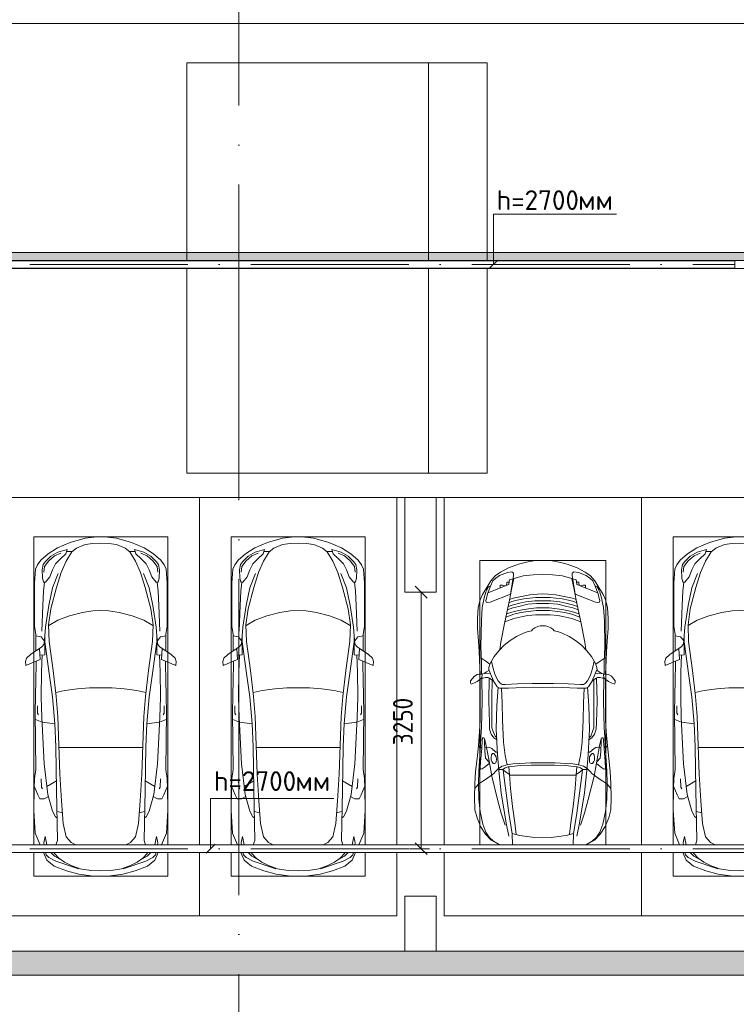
# Model space of a CAD drawing. Header units: millimetres. Extents: x -32229 to 192519, y -13689 to 125138.
# Tile 124 of 256: x 22057 to 31136, y 46529 to 59000. Entities that reach past the tile are written whole.
import ezdxf

# ---------------------------------------------------------------- set-up
doc = ezdxf.new("R2010")
doc.units = ezdxf.units.MM
doc.linetypes.add('ADSK_Линия сетки', pattern=[5000, 4000, -500, 0, -500])
doc.linetypes.add('ADSK_Осевая', pattern=[2800, 2000, -400, 0, -400])
for name, color, linetype, lineweight in [('A-____-____-DIMS', 7, 'Continuous', 9), ('A-____-____-DIMS-200', 7, 'Continuous', 9), ('A-DETL-GENF-OTLN', 7, 'Continuous', 18), ('A-DOOR-____-OTLN', 7, 'Continuous', 18), ('A-FLOR-____-OTLN', 7, 'Continuous', 18), ('A-WALL-____-MCUT', 7, 'Continuous', 40), ('A-WALL-____-OTLN', 7, 'Continuous', 18), ('A-WALL-____-PATT', 7, 'Continuous', 40), ('C-PRKG-____-OTLN', 7, 'Continuous', 18), ('E-CABL-TRAY-CNTR', 7, 'ADSK_Осевая', 18), ('E-CABL-TRAY-OTLN', 7, 'Continuous', 18), ('G-____-____-TEXT', 7, 'Continuous', 9), ('M-EQPM-____-OTLN', 7, 'Continuous', 18), ('S-COLS-____-MCUT', 7, 'Continuous', 40), ('S-COLS-____-OTLN', 7, 'Continuous', 18), ('S-GRID-____-OTLN', 7, 'Continuous', 9)]:
    doc.layers.add(name, color=color, linetype=linetype, lineweight=lineweight)
doc.layers.add('A-DETL-____-OTLN', color=7, linetype='Continuous', lineweight=9, true_color=0x00a600)
doc.styles.add('GOST Common_4', font='GOST_Common.ttf', dxfattribs={"width": 0.9, "height": 250})
doc.styles.add('ISOCPEUR', font='isocpeur.ttf', dxfattribs={"height": 250})
doc.dimstyles.new('ГОСТ_2_5_мм2', dxfattribs={"dimscale": 304.8, "dimtxt": 251.428749, "dimasz": 0.492126, "dimexe": 0.492126, "dimexo": 0.656168, "dimgap": 0.098425, "dimtad": 1, "dimdec": 0, "dimdsep": 46, "dimtxsty": 'GOST Common_4', "dimblk1": 'OBLIQUE', "dimblk2": 'OBLIQUE', "dimsah": 1, "dimcen": 0.09, "dimazin": 2, "dimtfac": 1, "dimtdec": 4, "dimtix": 1, "dimtmove": 0, "dimatfit": 3, "dimfxl": 1, "dimtvp": 1, "dimtolj": 1, "dimtzin": 0, "dimarcsym": 2})

# ---------------------------------------------------------------- blocks, each defined once
blk = doc.blocks.new('АР-Ворота сборка - Ворота секционные_5200х2600 _h_-V8--01 ЭЛ')
at = {"layer": 'A-DOOR-____-OTLN', "color": 253, "lineweight": 5, "true_color": 0xaaaaaa}
for p, q in [((120, 2959), (-2475, 2959)), ((-2475, 2959), (-2475, -843)), ((2725, 2959), (220, 2959)), ((2725, -843), (2725, 2959)), ((-2475, -100), (120, -100)), ((220, -100), (2725, -100)), ((-2475, -843), (120, -843)), ((220, -843), (2725, -843))]:
    blk.add_line(p, q, dxfattribs=at)
blk = doc.blocks.new('АР_Машиноместо - 5300x2500_С-V86--01 ЭЛ')
at = {"layer": 'A-DETL-GENF-OTLN', "color": 253, "lineweight": 13, "true_color": 0xaaaaaa}
for p, q in [((970, 4772), (813, 4729)), ((1126, 4794), (970, 4772)), ((1250, 4800), (1126, 4794)), ((1250, 4800), (1374, 4794)), ((1374, 4794), (1530, 4772)), ((1530, 4772), (1687, 4729)), ((659, 4670), (566, 4595)), ((813, 4729), (659, 4670)), ((788, 4618), (662, 4543)), ((681, 4606), (967, 4704)), ((791, 4620), (717, 4569)), ((874, 4665), (791, 4620)), ((988, 4707), (874, 4665)), ((1122, 4726), (988, 4707)), ((1250, 4732), (1122, 4726)), ((1250, 4732), (1378, 4726)), ((1378, 4726), (1512, 4707)), ((1512, 4707), (1626, 4665)), ((1819, 4606), (1533, 4704)), ((1626, 4665), (1709, 4620)), ((1687, 4729), (1841, 4670)), ((1709, 4620), (1783, 4569)), ((1712, 4618), (1838, 4543)), ((1841, 4670), (1934, 4595)), ((566, 4595), (524, 4500)), ((548, 4500), (558, 4526)), ((558, 4526), (591, 4560)), ((591, 4560), (681, 4606)), ((662, 4543), (617, 4500)), ((717, 4569), (660, 4505)), ((1783, 4569), (1840, 4505)), ((1909, 4560), (1819, 4606)), ((1838, 4543), (1883, 4500)), ((1942, 4526), (1909, 4560)), ((1934, 4595), (1976, 4500)), ((1952, 4500), (1942, 4526)), ((481, 4400), (420, 4254)), ((528, 4375), (531, 4400)), ((544, 4295), (528, 4375)), ((567, 4400), (544, 4295)), ((700, 4345), (682, 4400)), ((812, 4299), (873, 4370)), ((873, 4370), (933, 4400)), ((1627, 4370), (1567, 4400)), ((1688, 4299), (1627, 4370)), ((1800, 4345), (1818, 4400)), ((1933, 4400), (1956, 4295)), ((1956, 4295), (1972, 4375)), ((1972, 4375), (1969, 4400)), ((2019, 4400), (2080, 4254)), ((420, 4254), (403, 3968)), ((689, 3706), (700, 4345)), ((774, 4133), (812, 4299)), ((1726, 4133), (1688, 4299)), ((1811, 3706), (1800, 4345)), ((2080, 4254), (2097, 3968)), ((752, 3846), (774, 4133)), ((1748, 3846), (1726, 4133)), ((639, 3975), (675, 4045)), ((675, 4045), (695, 4058)), ((1825, 4045), (1805, 4058)), ((1861, 3975), (1825, 4045)), ((403, 3968), (406, 3688)), ((579, 3763), (639, 3975)), ((1921, 3763), (1861, 3975)), ((2097, 3968), (2094, 3688)), ((408, 3667), (453, 3766)), ((453, 3766), (478, 3819)), ((478, 3819), (533, 3818)), ((531, 3375), (579, 3763)), ((533, 3818), (586, 3790)), ((731, 3508), (752, 3846)), ((1769, 3508), (1748, 3846)), ((1967, 3818), (1914, 3790)), ((1969, 3375), (1921, 3763)), ((2022, 3819), (1967, 3818)), ((2047, 3766), (2022, 3819)), ((2092, 3667), (2047, 3766)), ((406, 3688), (409, 3560)), ((495, 3566), (497, 3672)), ((497, 3672), (510, 3691)), ((687, 3589), (566, 3664)), ((679, 3159), (689, 3706)), ((1821, 3159), (1811, 3706)), ((1813, 3589), (1934, 3664)), ((2003, 3672), (1990, 3691)), ((2005, 3566), (2003, 3672)), ((2094, 3688), (2091, 3560)), ((409, 3560), (426, 3447)), ((705, 2775), (731, 3508)), ((1795, 2775), (1769, 3508)), ((2091, 3560), (2074, 3447)), ((426, 3447), (418, 2723)), ((501, 2790), (531, 3375)), ((1999, 2790), (1969, 3375)), ((2074, 3447), (2082, 2723)), ((666, 2865), (679, 3159)), ((1834, 2865), (1821, 3159)), ((505, 2847), (421, 2813)), ((448, 2734), (460, 2756)), ((496, 2532), (501, 2790)), ((666, 2867), (505, 2847)), ((637, 2526), (666, 2867)), ((684, 2522), (705, 2775)), ((1816, 2522), (1795, 2775)), ((1834, 2867), (1995, 2847)), ((1863, 2526), (1834, 2867)), ((1995, 2847), (2079, 2813)), ((2004, 2532), (1999, 2790)), ((2052, 2734), (2040, 2756)), ((418, 2723), (428, 2308)), ((448, 2639), (448, 2734)), ((2052, 2639), (2052, 2734)), ((2082, 2723), (2072, 2308)), ((500, 2210), (496, 2532)), ((637, 2526), (597, 2231)), ((645, 2192), (684, 2522)), ((1855, 2192), (1816, 2522)), ((1863, 2526), (1903, 2231)), ((2000, 2210), (2004, 2532)), ((428, 2308), (432, 2120)), ((2072, 2308), (2068, 2120)), ((297, 2080), (301, 2131)), ((301, 2131), (480, 2053)), ((506, 1996), (500, 2210)), ((597, 2231), (535, 1798)), ((596, 1825), (645, 2192)), ((1904, 1825), (1855, 2192)), ((1903, 2231), (1965, 1798)), ((1994, 1996), (2000, 2210)), ((2199, 2131), (2020, 2053)), ((2203, 2080), (2199, 2131)), ((309, 2036), (297, 2080)), ((358, 1990), (309, 2036)), ((432, 2120), (431, 2074)), ((480, 2053), (471, 1914)), ((541, 1994), (476, 1998)), ((1959, 1994), (2024, 1998)), ((2020, 2053), (2029, 1914)), ((2068, 2120), (2069, 2074)), ((2142, 1990), (2191, 2036)), ((2191, 2036), (2203, 2080)), ((501, 1894), (358, 1990)), ((427, 1731), (427, 1943)), ((531, 1858), (501, 1894)), ((541, 1994), (540, 1733)), ((1959, 1994), (1960, 1733)), ((1969, 1858), (1999, 1894)), ((1999, 1894), (2142, 1990)), ((2073, 1731), (2073, 1943)), ((495, 1765), (427, 1753)), ((534, 1817), (495, 1765)), ((547, 1643), (531, 1858)), ((589, 1616), (596, 1825)), ((1911, 1616), (1904, 1825)), ((1953, 1643), (1969, 1858)), ((1966, 1817), (2005, 1765)), ((2005, 1765), (2073, 1753)), ((409, 1087), (411, 1634)), ((411, 1634), (427, 1731)), ((590, 1624), (704, 1557)), ((1910, 1624), (1796, 1557)), ((2089, 1634), (2073, 1731)), ((2091, 1087), (2089, 1634)), ((615, 1410), (589, 1616)), ((704, 1557), (853, 1499)), ((853, 1499), (1017, 1460)), ((1647, 1499), (1483, 1460)), ((1796, 1557), (1647, 1499)), ((1885, 1410), (1911, 1616)), ((687, 1141), (615, 1410)), ((1017, 1460), (1147, 1439)), ((1147, 1439), (1250, 1434)), ((1353, 1439), (1250, 1434)), ((1483, 1460), (1353, 1439)), ((1813, 1141), (1885, 1410)), ((749, 950), (687, 1141)), ((1751, 950), (1813, 1141)), ((421, 911), (409, 1087)), ((506, 920), (510, 1019)), ((510, 1019), (522, 1074)), ((522, 1074), (549, 1076)), ((549, 1076), (603, 1005)), ((603, 1005), (639, 920)), ((1897, 1005), (1861, 920)), ((1951, 1076), (1897, 1005)), ((1978, 1074), (1951, 1076)), ((1990, 1019), (1978, 1074)), ((1994, 920), (1990, 1019)), ((2079, 911), (2091, 1087)), ((446, 853), (421, 911)), ((519, 852), (506, 920)), ((639, 920), (677, 844)), ((809, 809), (749, 950)), ((1691, 809), (1751, 950)), ((1861, 920), (1823, 844)), ((1981, 852), (1994, 920)), ((2054, 853), (2079, 911)), ((489, 796), (446, 853)), ((584, 715), (489, 796)), ((550, 812), (519, 852)), ((616, 746), (550, 812)), ((677, 844), (738, 778)), ((738, 778), (805, 716)), ((882, 692), (809, 809)), ((1618, 692), (1691, 809)), ((1762, 778), (1695, 716)), ((1823, 844), (1762, 778)), ((1884, 746), (1950, 812)), ((1916, 715), (2011, 796)), ((1950, 812), (1981, 852)), ((2011, 796), (2054, 853)), ((702, 640), (584, 715)), ((704, 696), (616, 746)), ((862, 572), (702, 640)), ((825, 661), (704, 696)), ((805, 716), (825, 661)), ((888, 686), (815, 687)), ((941, 642), (882, 692)), ((1051, 599), (941, 642)), ((1449, 599), (1559, 642)), ((1559, 642), (1618, 692)), ((1612, 686), (1685, 687)), ((1638, 572), (1798, 640)), ((1695, 716), (1675, 661)), ((1675, 661), (1796, 696)), ((1796, 696), (1884, 746)), ((1798, 640), (1916, 715)), ((1053, 518), (862, 572)), ((1149, 583), (1051, 599)), ((1165, 503), (1053, 518)), ((1250, 582), (1149, 583)), ((1250, 500), (1165, 503)), ((1250, 582), (1351, 583)), ((1250, 500), (1335, 503)), ((1335, 503), (1447, 518)), ((1351, 583), (1449, 599)), ((1447, 518), (1638, 572))]:
    blk.add_line(p, q, dxfattribs=at)
at = {"layer": 'A-DETL-GENF-OTLN', "color": 254, "lineweight": 13, "true_color": 0xd4d4d4}
for p, q in [((695, 3980), (765, 3997)), ((1805, 3980), (1735, 3997)), ((715, 3168), (1250, 3167)), ((1785, 3168), (1250, 3167)), ((678, 2473), (795, 2446)), ((795, 2446), (956, 2427)), ((956, 2427), (1105, 2414)), ((1105, 2414), (1250, 2413)), ((1395, 2414), (1250, 2413)), ((1544, 2427), (1395, 2414)), ((1705, 2446), (1544, 2427)), ((1822, 2473), (1705, 2446)), ((514, 1369), (502, 1696)), ((590, 1368), (547, 1643)), ((1910, 1368), (1953, 1643)), ((1986, 1369), (1998, 1696)), ((525, 1189), (514, 1369)), ((637, 1146), (590, 1368)), ((1863, 1146), (1910, 1368)), ((1975, 1189), (1986, 1369)), ((537, 1076), (525, 1189)), ((710, 963), (637, 1146)), ((1790, 963), (1863, 1146)), ((1963, 1076), (1975, 1189)), ((535, 874), (528, 949)), ((592, 805), (535, 874)), ((1908, 805), (1965, 874)), ((1965, 874), (1972, 949)), ((665, 740), (592, 805)), ((1835, 740), (1908, 805)), ((743, 708), (665, 740)), ((1757, 708), (1835, 740))]:
    blk.add_line(p, q, dxfattribs=at)
at = {"layer": 'C-PRKG-____-OTLN', "color": 253, "lineweight": 13, "true_color": 0xaaaaaa}
for p, q in [((2500, 5300), (0, 5300)), ((0, 4500), (0, 5300)), ((2500, 4500), (2500, 5300)), ((400, 4800), (2100, 4800)), ((400, 4500), (400, 4800)), ((2100, 4500), (2100, 4800)), ((0, 0), (0, 4400)), ((400, 500), (400, 4400)), ((2100, 500), (2100, 4400)), ((2500, 0), (2500, 4400)), ((400, 500), (2100, 500)), ((2500, 0), (0, 0))]:
    blk.add_line(p, q, dxfattribs=at)
blk = doc.blocks.new('АР_Машиноместо - 5300x2500_С-V89--01 ЭЛ')
at = {"layer": 'A-DETL-GENF-OTLN', "color": 253, "lineweight": 13, "true_color": 0xaaaaaa}
for p, q in [((862, -572), (702, -640)), ((1053, -518), (862, -572)), ((1051, -599), (941, -642)), ((1149, -583), (1051, -599)), ((1165, -503), (1053, -518)), ((1250, -582), (1149, -583)), ((1250, -500), (1165, -503)), ((1250, -500), (1335, -503)), ((1250, -582), (1351, -583)), ((1335, -503), (1447, -518)), ((1351, -583), (1449, -599)), ((1447, -518), (1638, -572)), ((1449, -599), (1559, -642)), ((1638, -572), (1798, -640)), ((584, -715), (489, -796)), ((616, -746), (550, -812)), ((702, -640), (584, -715)), ((704, -696), (616, -746)), ((825, -661), (704, -696)), ((738, -778), (805, -716)), ((805, -716), (825, -661)), ((882, -692), (809, -809)), ((888, -686), (815, -687)), ((941, -642), (882, -692)), ((1559, -642), (1618, -692)), ((1612, -686), (1685, -687)), ((1618, -692), (1691, -809)), ((1695, -716), (1675, -661)), ((1675, -661), (1796, -696)), ((1762, -778), (1695, -716)), ((1796, -696), (1884, -746)), ((1798, -640), (1916, -715)), ((1884, -746), (1950, -812)), ((1916, -715), (2011, -796)), ((446, -853), (421, -911)), ((489, -796), (446, -853)), ((519, -852), (506, -920)), ((550, -812), (519, -852)), ((639, -920), (677, -844)), ((677, -844), (738, -778)), ((809, -809), (749, -950)), ((1691, -809), (1751, -950)), ((1823, -844), (1762, -778)), ((1861, -920), (1823, -844)), ((1950, -812), (1981, -852)), ((1981, -852), (1994, -920)), ((2011, -796), (2054, -853)), ((2054, -853), (2079, -911)), ((421, -911), (409, -1087)), ((506, -920), (510, -1019)), ((603, -1005), (639, -920)), ((749, -950), (687, -1141)), ((1751, -950), (1813, -1141)), ((1897, -1005), (1861, -920)), ((1994, -920), (1990, -1019)), ((2079, -911), (2091, -1087)), ((409, -1087), (411, -1634)), ((510, -1019), (522, -1074)), ((522, -1074), (549, -1076)), ((549, -1076), (603, -1005)), ((1951, -1076), (1897, -1005)), ((1978, -1074), (1951, -1076)), ((1990, -1019), (1978, -1074)), ((2091, -1087), (2089, -1634)), ((687, -1141), (615, -1410)), ((1813, -1141), (1885, -1410)), ((615, -1410), (589, -1616)), ((853, -1499), (1017, -1460)), ((1017, -1460), (1147, -1439)), ((1147, -1439), (1250, -1434)), ((1353, -1439), (1250, -1434)), ((1483, -1460), (1353, -1439)), ((1647, -1499), (1483, -1460)), ((1885, -1410), (1911, -1616)), ((589, -1616), (596, -1825)), ((590, -1624), (704, -1557)), ((704, -1557), (853, -1499)), ((1796, -1557), (1647, -1499)), ((1910, -1624), (1796, -1557)), ((1911, -1616), (1904, -1825)), ((411, -1634), (427, -1731)), ((427, -1731), (427, -1943)), ((547, -1643), (531, -1858)), ((541, -1994), (540, -1733)), ((1953, -1643), (1969, -1858)), ((1959, -1994), (1960, -1733)), ((2089, -1634), (2073, -1731)), ((2073, -1731), (2073, -1943)), ((495, -1765), (427, -1753)), ((534, -1817), (495, -1765)), ((531, -1858), (501, -1894)), ((597, -2231), (535, -1798)), ((596, -1825), (645, -2192)), ((1904, -1825), (1855, -2192)), ((1903, -2231), (1965, -1798)), ((1966, -1817), (2005, -1765)), ((1969, -1858), (1999, -1894)), ((2005, -1765), (2073, -1753)), ((358, -1990), (309, -2036)), ((501, -1894), (358, -1990)), ((480, -2053), (471, -1914)), ((541, -1994), (476, -1998)), ((1959, -1994), (2024, -1998)), ((1999, -1894), (2142, -1990)), ((2020, -2053), (2029, -1914)), ((2142, -1990), (2191, -2036)), ((309, -2036), (297, -2080)), ((297, -2080), (301, -2131)), ((301, -2131), (480, -2053)), ((428, -2308), (432, -2120)), ((432, -2120), (431, -2074)), ((506, -1996), (500, -2210)), ((1994, -1996), (2000, -2210)), ((2199, -2131), (2020, -2053)), ((2068, -2120), (2069, -2074)), ((2072, -2308), (2068, -2120)), ((2191, -2036), (2203, -2080)), ((2203, -2080), (2199, -2131)), ((500, -2210), (496, -2532)), ((637, -2526), (597, -2231)), ((645, -2192), (684, -2522)), ((1855, -2192), (1816, -2522)), ((1863, -2526), (1903, -2231)), ((2000, -2210), (2004, -2532)), ((418, -2723), (428, -2308)), ((2082, -2723), (2072, -2308)), ((496, -2532), (501, -2790)), ((637, -2526), (666, -2867)), ((684, -2522), (705, -2775)), ((1816, -2522), (1795, -2775)), ((1863, -2526), (1834, -2867)), ((2004, -2532), (1999, -2790)), ((426, -3447), (418, -2723)), ((448, -2639), (448, -2734)), ((448, -2734), (460, -2756)), ((2052, -2734), (2040, -2756)), ((2052, -2639), (2052, -2734)), ((2074, -3447), (2082, -2723)), ((505, -2847), (421, -2813)), ((501, -2790), (531, -3375)), ((666, -2867), (505, -2847)), ((666, -2865), (679, -3159)), ((705, -2775), (731, -3508)), ((1795, -2775), (1769, -3508)), ((1834, -2865), (1821, -3159)), ((1834, -2867), (1995, -2847)), ((1999, -2790), (1969, -3375)), ((1995, -2847), (2079, -2813)), ((679, -3159), (689, -3706)), ((1821, -3159), (1811, -3706)), ((409, -3560), (426, -3447)), ((531, -3375), (579, -3763)), ((1969, -3375), (1921, -3763)), ((2091, -3560), (2074, -3447)), ((406, -3688), (409, -3560)), ((495, -3566), (497, -3672)), ((687, -3589), (566, -3664)), ((731, -3508), (752, -3846)), ((1769, -3508), (1748, -3846)), ((1813, -3589), (1934, -3664)), ((2005, -3566), (2003, -3672)), ((2094, -3688), (2091, -3560)), ((403, -3968), (406, -3688)), ((408, -3667), (453, -3766)), ((497, -3672), (510, -3691)), ((689, -3706), (700, -4345)), ((1811, -3706), (1800, -4345)), ((2003, -3672), (1990, -3691)), ((2092, -3667), (2047, -3766)), ((2097, -3968), (2094, -3688)), ((453, -3766), (478, -3819)), ((478, -3819), (533, -3818)), ((533, -3818), (586, -3790)), ((579, -3763), (639, -3975)), ((752, -3846), (774, -4133)), ((1748, -3846), (1726, -4133)), ((1921, -3763), (1861, -3975)), ((1967, -3818), (1914, -3790)), ((2022, -3819), (1967, -3818)), ((2047, -3766), (2022, -3819)), ((420, -4254), (403, -3968)), ((639, -3975), (675, -4045)), ((1861, -3975), (1825, -4045)), ((2080, -4254), (2097, -3968)), ((675, -4045), (695, -4058)), ((1825, -4045), (1805, -4058)), ((774, -4133), (812, -4299)), ((1726, -4133), (1688, -4299)), ((481, -4400), (420, -4254)), ((544, -4295), (528, -4375)), ((567, -4400), (544, -4295)), ((700, -4345), (682, -4400)), ((812, -4299), (873, -4370)), ((1688, -4299), (1627, -4370)), ((1800, -4345), (1818, -4400)), ((1933, -4400), (1956, -4295)), ((1956, -4295), (1972, -4375)), ((2019, -4400), (2080, -4254)), ((528, -4375), (531, -4400)), ((873, -4370), (933, -4400)), ((1627, -4370), (1567, -4400)), ((1972, -4375), (1969, -4400)), ((566, -4595), (524, -4500)), ((548, -4500), (558, -4526)), ((558, -4526), (591, -4560)), ((659, -4670), (566, -4595)), ((591, -4560), (681, -4606)), ((662, -4543), (617, -4500)), ((717, -4569), (660, -4505)), ((788, -4618), (662, -4543)), ((681, -4606), (967, -4704)), ((791, -4620), (717, -4569)), ((1819, -4606), (1533, -4704)), ((1709, -4620), (1783, -4569)), ((1712, -4618), (1838, -4543)), ((1783, -4569), (1840, -4505)), ((1909, -4560), (1819, -4606)), ((1838, -4543), (1883, -4500)), ((1841, -4670), (1934, -4595)), ((1942, -4526), (1909, -4560)), ((1934, -4595), (1976, -4500)), ((1952, -4500), (1942, -4526)), ((813, -4729), (659, -4670)), ((874, -4665), (791, -4620)), ((970, -4772), (813, -4729)), ((988, -4707), (874, -4665)), ((1122, -4726), (988, -4707)), ((1250, -4732), (1122, -4726)), ((1250, -4732), (1378, -4726)), ((1378, -4726), (1512, -4707)), ((1512, -4707), (1626, -4665)), ((1530, -4772), (1687, -4729)), ((1626, -4665), (1709, -4620)), ((1687, -4729), (1841, -4670)), ((1126, -4794), (970, -4772)), ((1250, -4800), (1126, -4794)), ((1250, -4800), (1374, -4794)), ((1374, -4794), (1530, -4772))]:
    blk.add_line(p, q, dxfattribs=at)
at = {"layer": 'A-DETL-GENF-OTLN', "color": 254, "lineweight": 13, "true_color": 0xd4d4d4}
for p, q in [((665, -740), (592, -805)), ((743, -708), (665, -740)), ((1757, -708), (1835, -740)), ((1835, -740), (1908, -805)), ((592, -805), (535, -874)), ((1908, -805), (1965, -874)), ((535, -874), (528, -949)), ((710, -963), (637, -1146)), ((1790, -963), (1863, -1146)), ((1965, -874), (1972, -949)), ((537, -1076), (525, -1189)), ((1963, -1076), (1975, -1189)), ((525, -1189), (514, -1369)), ((637, -1146), (590, -1368)), ((1863, -1146), (1910, -1368)), ((1975, -1189), (1986, -1369)), ((514, -1369), (502, -1696)), ((590, -1368), (547, -1643)), ((1910, -1368), (1953, -1643)), ((1986, -1369), (1998, -1696)), ((678, -2473), (795, -2446)), ((795, -2446), (956, -2427)), ((956, -2427), (1105, -2414)), ((1105, -2414), (1250, -2413)), ((1395, -2414), (1250, -2413)), ((1544, -2427), (1395, -2414)), ((1705, -2446), (1544, -2427)), ((1822, -2473), (1705, -2446)), ((715, -3168), (1250, -3167)), ((1785, -3168), (1250, -3167)), ((695, -3980), (765, -3997)), ((1805, -3980), (1735, -3997))]:
    blk.add_line(p, q, dxfattribs=at)
at = {"layer": 'C-PRKG-____-OTLN', "color": 253, "lineweight": 13, "true_color": 0xaaaaaa}
for p, q in [((2500, 0), (0, 0)), ((0, 0), (0, -4400)), ((2500, 0), (2500, -4400)), ((400, -500), (400, -4400)), ((400, -500), (2100, -500)), ((2100, -500), (2100, -4400)), ((0, -4500), (0, -5300)), ((400, -4500), (400, -4800)), ((2100, -4500), (2100, -4800)), ((2500, -4500), (2500, -5300)), ((400, -4800), (2100, -4800)), ((2500, -5300), (0, -5300))]:
    blk.add_line(p, q, dxfattribs=at)
blk = doc.blocks.new('АР_Машиноместо - 4900x2400_М__5300х2500_-V91--01 ЭЛ')
at = {"layer": 'A-DETL-GENF-OTLN', "color": 253, "lineweight": 13, "true_color": 0xaaaaaa}
for p, q in [((943, -845), (816, -891)), ((1044, -819), (943, -845)), ((1133, -806), (1044, -819)), ((1250, -800), (1133, -806)), ((1250, -800), (1367, -806)), ((1367, -806), (1456, -819)), ((1456, -819), (1557, -845)), ((1557, -845), (1684, -891)), ((647, -993), (593, -1057)), ((712, -946), (647, -993)), ((701, -989), (655, -1024)), ((800, -953), (701, -989)), ((816, -891), (712, -946)), ((859, -944), (800, -953)), ((841, -1226), (878, -991)), ((878, -959), (859, -944)), ((1000, -994), (871, -1031)), ((878, -991), (878, -959)), ((1127, -980), (1000, -994)), ((1250, -978), (1127, -980)), ((1250, -978), (1373, -980)), ((1373, -980), (1500, -994)), ((1500, -994), (1629, -1031)), ((1622, -959), (1641, -944)), ((1622, -991), (1622, -959)), ((1659, -1226), (1622, -991)), ((1641, -944), (1700, -953)), ((1684, -891), (1788, -946)), ((1700, -953), (1799, -989)), ((1788, -946), (1853, -993)), ((1799, -989), (1845, -1024)), ((1853, -993), (1907, -1057)), ((593, -1057), (539, -1140)), ((589, -1122), (561, -1133)), ((618, -1057), (587, -1126)), ((655, -1024), (618, -1057)), ((883, -1027), (854, -1167)), ((1617, -1027), (1646, -1167)), ((1845, -1024), (1882, -1057)), ((1882, -1057), (1913, -1126)), ((1907, -1057), (1961, -1140)), ((1911, -1122), (1939, -1133)), ((487, -1232), (456, -1296)), ((539, -1140), (487, -1232)), ((540, -1160), (516, -1180)), ((548, -1220), (535, -1281)), ((561, -1133), (540, -1160)), ((587, -1126), (548, -1220)), ((581, -1327), (841, -1226)), ((854, -1167), (827, -1301)), ((1084, -1236), (979, -1255)), ((1183, -1227), (1084, -1236)), ((1250, -1224), (1183, -1227)), ((1250, -1224), (1317, -1227)), ((1317, -1227), (1416, -1236)), ((1416, -1236), (1521, -1255)), ((1646, -1167), (1673, -1301)), ((1919, -1327), (1659, -1226)), ((1913, -1126), (1952, -1220)), ((1939, -1133), (1960, -1160)), ((1952, -1220), (1965, -1281)), ((1960, -1160), (1984, -1180)), ((1961, -1140), (2013, -1232)), ((2013, -1232), (2044, -1296)), ((456, -1296), (431, -1397)), ((535, -1281), (527, -1305)), ((527, -1305), (532, -1326)), ((532, -1326), (554, -1333)), ((554, -1333), (581, -1327)), ((827, -1301), (770, -1576)), ((874, -1361), (810, -1383)), ((859, -1321), (820, -1334)), ((876, -1279), (828, -1294)), ((925, -1302), (859, -1321)), ((958, -1341), (874, -1361)), ((979, -1255), (876, -1279)), ((1007, -1284), (925, -1302)), ((1059, -1355), (945, -1381)), ((1035, -1323), (958, -1341)), ((1084, -1275), (1007, -1284)), ((1148, -1312), (1035, -1323)), ((1174, -1344), (1059, -1355)), ((1159, -1268), (1084, -1275)), ((1250, -1309), (1148, -1312)), ((1250, -1267), (1159, -1268)), ((1250, -1345), (1174, -1344)), ((1250, -1267), (1341, -1268)), ((1250, -1309), (1352, -1312)), ((1250, -1345), (1326, -1344)), ((1326, -1344), (1441, -1355)), ((1341, -1268), (1416, -1275)), ((1352, -1312), (1465, -1323)), ((1416, -1275), (1493, -1284)), ((1441, -1355), (1555, -1381)), ((1465, -1323), (1542, -1341)), ((1493, -1284), (1575, -1302)), ((1521, -1255), (1624, -1279)), ((1542, -1341), (1626, -1361)), ((1575, -1302), (1641, -1321)), ((1624, -1279), (1672, -1294)), ((1626, -1361), (1690, -1383)), ((1641, -1321), (1680, -1334)), ((1673, -1301), (1730, -1576)), ((1946, -1333), (1919, -1327)), ((1968, -1326), (1946, -1333)), ((1965, -1281), (1973, -1305)), ((1973, -1305), (1968, -1326)), ((2044, -1296), (2069, -1397)), ((431, -1397), (422, -1534)), ((884, -1481), (782, -1518)), ((887, -1447), (790, -1477)), ((871, -1401), (800, -1425)), ((945, -1381), (871, -1401)), ((973, -1460), (884, -1481)), ((986, -1426), (887, -1447)), ((1062, -1446), (973, -1460)), ((1070, -1410), (986, -1426)), ((1060, -1496), (995, -1509)), ((1159, -1489), (1060, -1496)), ((1164, -1435), (1062, -1446)), ((1168, -1400), (1070, -1410)), ((1250, -1488), (1159, -1489)), ((1250, -1435), (1164, -1435)), ((1250, -1400), (1168, -1400)), ((1250, -1400), (1332, -1400)), ((1250, -1435), (1336, -1435)), ((1250, -1488), (1341, -1489)), ((1332, -1400), (1430, -1410)), ((1336, -1435), (1438, -1446)), ((1341, -1489), (1440, -1496)), ((1430, -1410), (1514, -1426)), ((1438, -1446), (1527, -1460)), ((1440, -1496), (1505, -1509)), ((1514, -1426), (1613, -1447)), ((1527, -1460), (1616, -1481)), ((1555, -1381), (1629, -1401)), ((1613, -1447), (1710, -1477)), ((1616, -1481), (1718, -1518)), ((1629, -1401), (1700, -1425)), ((2069, -1397), (2078, -1534)), ((422, -1534), (422, -1663)), ((770, -1576), (718, -1834)), ((882, -1536), (770, -1576)), ((995, -1509), (882, -1536)), ((1505, -1509), (1618, -1536)), ((1618, -1536), (1730, -1576)), ((1730, -1576), (1782, -1834)), ((2078, -1534), (2078, -1663)), ((422, -1663), (435, -1821)), ((1004, -1721), (917, -1761)), ((1065, -1700), (1004, -1721)), ((1107, -1690), (1065, -1700)), ((1124, -1671), (1107, -1690)), ((1147, -1651), (1124, -1671)), ((1185, -1636), (1147, -1651)), ((1218, -1629), (1185, -1636)), ((1218, -1629), (1250, -1627)), ((1282, -1629), (1250, -1627)), ((1282, -1629), (1315, -1636)), ((1315, -1636), (1353, -1651)), ((1353, -1651), (1376, -1671)), ((1376, -1671), (1393, -1690)), ((1393, -1690), (1435, -1700)), ((1435, -1700), (1496, -1721)), ((1496, -1721), (1583, -1761)), ((2078, -1663), (2065, -1821)), ((435, -1821), (445, -1957)), ((718, -1834), (706, -1927)), ((838, -1812), (761, -1872)), ((917, -1761), (838, -1812)), ((1583, -1761), (1662, -1812)), ((1662, -1812), (1739, -1872)), ((1782, -1834), (1794, -1927)), ((2065, -1821), (2055, -1957)), ((445, -1957), (453, -2159)), ((691, -1942), (635, -2015)), ((761, -1872), (691, -1942)), ((1739, -1872), (1809, -1942)), ((1809, -1942), (1865, -2015)), ((2055, -1957), (2047, -2159)), ((475, -2041), (448, -2034)), ((526, -2075), (475, -2041)), ((579, -2113), (526, -2075)), ((581, -2106), (567, -2154)), ((635, -2015), (581, -2106)), ((620, -2169), (600, -2073)), ((1865, -2015), (1919, -2106)), ((1880, -2169), (1900, -2073)), ((1919, -2106), (1933, -2154)), ((1921, -2113), (1974, -2075)), ((1974, -2075), (2025, -2041)), ((2025, -2041), (2052, -2034)), ((382, -2266), (417, -2243)), ((417, -2243), (445, -2239)), ((445, -2239), (482, -2239)), ((453, -2159), (455, -2239)), ((505, -2230), (468, -2239)), ((482, -2236), (479, -2289)), ((537, -2212), (505, -2230)), ((587, -2231), (510, -2227)), ((564, -2195), (537, -2212)), ((567, -2154), (564, -2195)), ((580, -2214), (565, -2186)), ((601, -2263), (580, -2214)), ((647, -2254), (620, -2169)), ((1853, -2254), (1880, -2169)), ((1899, -2263), (1920, -2214)), ((1913, -2231), (1990, -2227)), ((1920, -2214), (1935, -2186)), ((1933, -2154), (1936, -2195)), ((1936, -2195), (1963, -2212)), ((1963, -2212), (1995, -2230)), ((1995, -2230), (2032, -2239)), ((2018, -2236), (2021, -2289)), ((2055, -2239), (2018, -2239)), ((2047, -2159), (2045, -2239)), ((2083, -2243), (2055, -2239)), ((2118, -2266), (2083, -2243)), ((333, -2351), (335, -2322)), ((341, -2366), (333, -2351)), ((335, -2322), (382, -2266)), ((384, -2348), (341, -2366)), ((417, -2334), (384, -2348)), ((450, -2306), (417, -2334)), ((470, -2290), (450, -2306)), ((455, -2424), (456, -2301)), ((494, -2289), (470, -2290)), ((523, -2281), (494, -2289)), ((559, -2283), (523, -2281)), ((581, -2296), (559, -2283)), ((631, -2333), (581, -2296)), ((634, -2341), (601, -2263)), ((604, -2534), (606, -2315)), ((657, -2380), (634, -2341)), ((685, -2322), (647, -2254)), ((710, -2355), (685, -2322)), ((734, -2369), (710, -2355)), ((773, -2372), (734, -2369)), ((929, -2364), (773, -2372)), ((1115, -2359), (929, -2364)), ((1250, -2358), (1115, -2359)), ((1250, -2358), (1385, -2359)), ((1385, -2359), (1571, -2364)), ((1571, -2364), (1727, -2372)), ((1727, -2372), (1766, -2369)), ((1766, -2369), (1790, -2355)), ((1790, -2355), (1815, -2322)), ((1815, -2322), (1853, -2254)), ((1843, -2380), (1866, -2341)), ((1866, -2341), (1899, -2263)), ((1869, -2333), (1919, -2296)), ((1896, -2534), (1894, -2315)), ((1919, -2296), (1941, -2283)), ((1941, -2283), (1977, -2281)), ((1977, -2281), (2006, -2289)), ((2006, -2289), (2030, -2290)), ((2030, -2290), (2050, -2306)), ((2045, -2424), (2044, -2301)), ((2050, -2306), (2083, -2334)), ((2083, -2334), (2116, -2348)), ((2116, -2348), (2159, -2366)), ((2165, -2322), (2118, -2266)), ((2159, -2366), (2167, -2351)), ((2167, -2351), (2165, -2322)), ((457, -2614), (455, -2424)), ((673, -2400), (657, -2380)), ((685, -2406), (668, -2638)), ((701, -2415), (673, -2400)), ((814, -2417), (701, -2415)), ((999, -2409), (814, -2417)), ((1133, -2405), (999, -2409)), ((1250, -2407), (1133, -2405)), ((1250, -2407), (1367, -2405)), ((1367, -2405), (1501, -2409)), ((1501, -2409), (1686, -2417)), ((1686, -2417), (1799, -2415)), ((1799, -2415), (1827, -2400)), ((1815, -2406), (1832, -2638)), ((1827, -2400), (1843, -2380)), ((2043, -2614), (2045, -2424)), ((456, -2818), (457, -2614)), ((604, -2851), (604, -2534)), ((1896, -2851), (1896, -2534)), ((2044, -2818), (2043, -2614)), ((668, -2638), (659, -2936)), ((1832, -2638), (1841, -2936)), ((446, -2965), (456, -2818)), ((604, -2919), (604, -2851)), ((1896, -2919), (1896, -2851)), ((2054, -2965), (2044, -2818)), ((433, -3149), (446, -2965)), ((619, -2967), (604, -2919)), ((644, -3025), (619, -2967)), ((659, -2936), (676, -3260)), ((1841, -2936), (1824, -3260)), ((1856, -3025), (1881, -2967)), ((1881, -2967), (1896, -2919)), ((2067, -3149), (2054, -2965)), ((481, -3085), (475, -3180)), ((486, -3046), (481, -3085)), ((504, -3047), (486, -3046)), ((512, -3061), (504, -3047)), ((511, -3095), (512, -3061)), ((515, -3214), (511, -3095)), ((665, -3046), (644, -3025)), ((1835, -3046), (1856, -3025)), ((1985, -3214), (1989, -3095)), ((1988, -3061), (1996, -3047)), ((1989, -3095), (1988, -3061)), ((1996, -3047), (2014, -3046)), ((2014, -3046), (2019, -3085)), ((2019, -3085), (2025, -3180)), ((416, -3306), (433, -3149)), ((457, -3174), (433, -3148)), ((475, -3174), (457, -3174)), ((475, -3180), (462, -3347)), ((558, -3165), (514, -3168)), ((522, -3303), (515, -3214)), ((579, -3168), (558, -3165)), ((602, -3179), (579, -3168)), ((654, -3228), (602, -3179)), ((675, -3228), (654, -3228)), ((1825, -3228), (1846, -3228)), ((1846, -3228), (1898, -3179)), ((1898, -3179), (1921, -3168)), ((1921, -3168), (1942, -3165)), ((1942, -3165), (1986, -3168)), ((1978, -3303), (1985, -3214)), ((2025, -3174), (2043, -3174)), ((2025, -3180), (2038, -3347)), ((2043, -3174), (2067, -3148)), ((2084, -3306), (2067, -3148)), ((397, -3474), (416, -3306)), ((462, -3347), (457, -3435)), ((565, -3350), (522, -3303)), ((570, -3361), (565, -3350)), ((567, -3375), (570, -3361)), ((600, -3262), (594, -3293)), ((594, -3293), (597, -3327)), ((597, -3327), (605, -3347)), ((612, -3246), (600, -3262)), ((605, -3347), (620, -3369)), ((627, -3246), (612, -3246)), ((643, -3260), (627, -3246)), ((639, -3373), (654, -3361)), ((657, -3286), (643, -3260)), ((654, -3361), (659, -3344)), ((661, -3321), (657, -3286)), ((659, -3344), (661, -3321)), ((676, -3260), (696, -3503)), ((1824, -3260), (1804, -3503)), ((1839, -3321), (1843, -3286)), ((1841, -3344), (1839, -3321)), ((1846, -3361), (1841, -3344)), ((1843, -3286), (1857, -3260)), ((1861, -3373), (1846, -3361)), ((1857, -3260), (1873, -3246)), ((1873, -3246), (1888, -3246)), ((1895, -3347), (1880, -3369)), ((1888, -3246), (1900, -3262)), ((1903, -3327), (1895, -3347)), ((1900, -3262), (1906, -3293)), ((1906, -3293), (1903, -3327)), ((1930, -3361), (1935, -3350)), ((1933, -3375), (1930, -3361)), ((1935, -3350), (1978, -3303)), ((2038, -3347), (2043, -3435)), ((2103, -3474), (2084, -3306)), ((390, -3630), (397, -3474)), ((457, -3435), (466, -3441)), ((466, -3441), (482, -3439)), ((482, -3439), (508, -3423)), ((508, -3423), (567, -3375)), ((620, -3369), (639, -3373)), ((655, -3470), (625, -3501)), ((690, -3434), (655, -3470)), ((744, -3447), (691, -3447)), ((773, -3424), (744, -3447)), ((744, -3447), (773, -3472)), ((811, -3415), (773, -3424)), ((773, -3472), (826, -3512)), ((853, -3407), (811, -3415)), ((826, -3512), (821, -3413)), ((965, -3398), (853, -3407)), ((1103, -3394), (965, -3398)), ((1250, -3391), (1103, -3394)), ((1250, -3391), (1397, -3394)), ((1397, -3394), (1535, -3398)), ((1535, -3398), (1647, -3407)), ((1647, -3407), (1689, -3415)), ((1674, -3512), (1679, -3413)), ((1727, -3472), (1674, -3512)), ((1689, -3415), (1727, -3424)), ((1727, -3424), (1756, -3447)), ((1756, -3447), (1727, -3472)), ((1756, -3447), (1809, -3447)), ((1810, -3434), (1845, -3470)), ((1845, -3470), (1875, -3501)), ((1880, -3369), (1861, -3373)), ((1992, -3423), (1933, -3375)), ((2018, -3439), (1992, -3423)), ((2034, -3441), (2018, -3439)), ((2043, -3435), (2034, -3441)), ((2110, -3630), (2103, -3474)), ((491, -3594), (439, -3630)), ((538, -3567), (491, -3594)), ((598, -3519), (538, -3567)), ((625, -3501), (598, -3519)), ((840, -3688), (827, -3510)), ((1250, -3520), (827, -3517)), ((1250, -3520), (1673, -3517)), ((1660, -3688), (1673, -3510)), ((1875, -3501), (1902, -3519)), ((1902, -3519), (1962, -3567)), ((1962, -3567), (2009, -3594)), ((2009, -3594), (2061, -3630)), ((384, -3803), (390, -3630)), ((404, -3666), (388, -3688)), ((439, -3630), (404, -3666)), ((864, -3917), (840, -3688)), ((1636, -3917), (1660, -3688)), ((2061, -3630), (2096, -3666)), ((2096, -3666), (2112, -3688)), ((2116, -3803), (2110, -3630)), ((387, -3958), (384, -3803)), ((2113, -3958), (2116, -3803)), ((416, -4059), (387, -3958)), ((894, -4122), (864, -3917)), ((1606, -4122), (1636, -3917)), ((2084, -4059), (2113, -3958)), ((459, -4167), (416, -4059)), ((2041, -4167), (2084, -4059)), ((522, -4268), (459, -4167)), ((914, -4272), (894, -4122)), ((1586, -4272), (1606, -4122)), ((1978, -4268), (2041, -4167)), ((596, -4341), (522, -4268)), ((686, -4392), (596, -4341)), ((955, -4284), (861, -4259)), ((861, -4260), (867, -4400)), ((1050, -4297), (955, -4284)), ((1146, -4307), (1050, -4297)), ((1250, -4312), (1146, -4307)), ((1250, -4312), (1354, -4307)), ((1354, -4307), (1450, -4297)), ((1450, -4297), (1545, -4284)), ((1545, -4284), (1639, -4259)), ((1639, -4260), (1633, -4400)), ((1814, -4392), (1904, -4341)), ((1904, -4341), (1978, -4268)), ((709, -4400), (686, -4392)), ((1791, -4400), (1814, -4392))]:
    blk.add_line(p, q, dxfattribs=at)
at = {"layer": 'A-DETL-GENF-OTLN', "color": 254, "lineweight": 13, "true_color": 0xd4d4d4}
for p, q in [((819, -1103), (554, -1208)), ((709, -1113), (708, -1147)), ((738, -1114), (709, -1113)), ((773, -1121), (738, -1114)), ((793, -1076), (791, -1115)), ((823, -1074), (793, -1076)), ((824, -1064), (819, -1103)), ((828, -1045), (824, -1064)), ((871, -1032), (828, -1045)), ((1629, -1032), (1672, -1045)), ((1672, -1045), (1676, -1064)), ((1676, -1064), (1681, -1103)), ((1677, -1074), (1707, -1076)), ((1681, -1103), (1946, -1208)), ((1707, -1076), (1709, -1115)), ((1727, -1121), (1762, -1114)), ((1762, -1114), (1791, -1113)), ((1791, -1113), (1792, -1147)), ((528, -1199), (507, -1274)), ((562, -1132), (528, -1199)), ((1938, -1132), (1972, -1199)), ((1972, -1199), (1993, -1274)), ((507, -1274), (483, -1396)), ((1993, -1274), (2017, -1396)), ((483, -1396), (471, -1561)), ((2017, -1396), (2029, -1561)), ((471, -1561), (463, -1890)), ((2029, -1561), (2037, -1890)), ((463, -1890), (472, -2078)), ((2037, -1890), (2028, -2078)), ((472, -2078), (474, -2239)), ((2028, -2078), (2026, -2239)), ((483, -2571), (478, -2290)), ((571, -2291), (564, -2581)), ((1929, -2291), (1936, -2581)), ((2017, -2571), (2022, -2290)), ((728, -2416), (734, -2607)), ((1772, -2416), (1766, -2607)), ((478, -2755), (483, -2571)), ((564, -2581), (572, -2853)), ((734, -2607), (738, -2818)), ((1766, -2607), (1762, -2818)), ((1936, -2581), (1928, -2853)), ((2022, -2755), (2017, -2571)), ((474, -2914), (478, -2755)), ((572, -2853), (576, -2937)), ((738, -2818), (753, -3099)), ((1762, -2818), (1747, -3099)), ((1928, -2853), (1924, -2937)), ((2026, -2914), (2022, -2755)), ((466, -3036), (474, -2914)), ((576, -2937), (595, -2998)), ((1924, -2937), (1905, -2998)), ((2034, -3036), (2026, -2914)), ((462, -3137), (466, -3036)), ((512, -3053), (533, -3146)), ((595, -2998), (629, -3048)), ((629, -3048), (667, -3070)), ((753, -3099), (772, -3268)), ((1747, -3099), (1728, -3268)), ((1871, -3048), (1833, -3070)), ((1905, -2998), (1871, -3048)), ((1988, -3053), (1967, -3146)), ((2038, -3137), (2034, -3036)), ((440, -3469), (462, -3137)), ((533, -3146), (564, -3316)), ((1967, -3146), (1936, -3316)), ((2060, -3469), (2038, -3137)), ((564, -3316), (602, -3530)), ((772, -3268), (797, -3388)), ((1093, -3361), (957, -3369)), ((1250, -3361), (1093, -3361)), ((1250, -3361), (1407, -3361)), ((1407, -3361), (1543, -3369)), ((1728, -3268), (1703, -3388)), ((1936, -3316), (1898, -3530)), ((434, -3624), (440, -3469)), ((735, -3406), (688, -3436)), ((797, -3388), (735, -3406)), ((749, -3451), (765, -3589)), ((870, -3377), (797, -3388)), ((957, -3369), (870, -3377)), ((1543, -3369), (1630, -3377)), ((1630, -3377), (1703, -3388)), ((1703, -3388), (1765, -3406)), ((1751, -3451), (1735, -3589)), ((1765, -3406), (1812, -3436)), ((2066, -3624), (2060, -3469)), ((602, -3530), (674, -3827)), ((696, -3503), (723, -3742)), ((765, -3589), (786, -3747)), ((1735, -3589), (1714, -3747)), ((1804, -3503), (1777, -3742)), ((1898, -3530), (1826, -3827)), ((439, -3823), (434, -3624)), ((2061, -3823), (2066, -3624)), ((455, -3977), (439, -3823)), ((674, -3827), (723, -4002)), ((723, -3742), (787, -4128)), ((786, -3747), (819, -4001)), ((1714, -3747), (1681, -4001)), ((1777, -3742), (1713, -4128)), ((1826, -3827), (1777, -4002)), ((2045, -3977), (2061, -3823)), ((489, -4138), (455, -3977)), ((2011, -4138), (2045, -3977)), ((723, -4002), (772, -4150)), ((819, -4001), (849, -4183)), ((1681, -4001), (1651, -4183)), ((1777, -4002), (1728, -4150)), ((528, -4240), (489, -4138)), ((571, -4303), (528, -4240)), ((787, -4128), (821, -4290)), ((849, -4183), (861, -4260)), ((1651, -4183), (1639, -4260)), ((1713, -4128), (1679, -4290)), ((1929, -4303), (1972, -4240)), ((1972, -4240), (2011, -4138)), ((625, -4355), (571, -4303)), ((696, -4396), (625, -4355)), ((1804, -4396), (1875, -4355)), ((1875, -4355), (1929, -4303))]:
    blk.add_line(p, q, dxfattribs=at)
at = {"layer": 'C-PRKG-____-OTLN', "color": 253, "lineweight": 13, "true_color": 0xaaaaaa}
for p, q in [((2500, 0), (0, 0)), ((0, 0), (0, -4400)), ((2500, 0), (2500, -4400)), ((450, -800), (450, -4400)), ((450, -800), (2050, -800)), ((2050, -800), (2050, -4400)), ((0, -4500), (0, -5300)), ((2500, -4500), (2500, -5300)), ((2500, -5300), (0, -5300))]:
    blk.add_line(p, q, dxfattribs=at)
blk = doc.blocks.new('АР_Лоток - 200х100h_ЛВ1-7513342--01 ЭЛ')
at = {"layer": 'M-EQPM-____-OTLN', "lineweight": 13, "true_color": 0xf3f3f3}
blk.add_hatch(color=7, dxfattribs=at).paths.add_polyline_path([(17685, 0), (17685, 100), (0, 100), (0, 0), (17655, 0)])
blk = doc.blocks.new('Наметкина 10_РД_АР_П_отсоединено_rvt-1--01 ЭЛ')
at = {"layer": 'A-WALL-____-PATT', "lineweight": 5, "true_color": 0xaaaaaa}
h = blk.add_hatch(dxfattribs=at)
h.set_pattern_fill('FP_1', color=253, style=0, pattern_type=2)
h.set_pattern_definition([(45, (0, 0), (-228.0985, 228.0985), []), (45, (228.1, 0), (-228.0985, 228.0985), [403.225, -80.645, 6.706, -73.939])])
h.paths.add_polyline_path([(16035, 46900), (51405, 46900), (51405, 47200), (16035, 47200)])
at = {"layer": 'A-FLOR-____-OTLN', "color": 253, "lineweight": 13, "true_color": 0xaaaaaa}
for p, q in [((13785, 58950), (34435, 58950)), ((35135, 58950), (13785, 58950)), ((13785, 56050), (31535, 56050)), ((26935, 52950), (19235, 52950)), ((26935, 52950), (19235, 52950)), ((34435, 52950), (27335, 52950)), ((35035, 52950), (27335, 52950))]:
    blk.add_line(p, q, dxfattribs=at)
at = {"layer": 'A-WALL-____-MCUT', "color": 253, "lineweight": 13, "true_color": 0xaaaaaa}
for p, q in [((26935, 47200), (19235, 47200)), ((31890, 47200), (27335, 47200)), ((16035, 46900), (31890, 46900))]:
    blk.add_line(p, q, dxfattribs=at)
at = {"layer": 'A-WALL-____-OTLN', "color": 253, "lineweight": 13, "true_color": 0xaaaaaa}
blk.add_line((27335, 47200), (26935, 47200), dxfattribs=at)
at = {"layer": 'S-COLS-____-MCUT', "color": 253, "lineweight": 15, "true_color": 0xaaaaaa}
for p, q in [((27335, 52950), (26935, 52950)), ((26935, 52950), (26935, 51750)), ((27335, 51750), (27335, 52950)), ((26935, 51750), (27335, 51750)), ((27335, 47900), (26935, 47900)), ((26935, 47900), (26935, 47200)), ((27335, 47200), (27335, 47900))]:
    blk.add_line(p, q, dxfattribs=at)
at = {"layer": 'S-COLS-____-OTLN', "color": 253, "lineweight": 15, "true_color": 0xaaaaaa}
blk.add_line((26935, 47200), (27335, 47200), dxfattribs=at)
at = {"layer": 'A-DOOR-____-OTLN', "color": 253, "lineweight": 13, "true_color": 0xaaaaaa, "rotation": 90}
blk.add_blockref('АР-Ворота сборка - Ворота секционные_5200х2600 _h_-V8--01 ЭЛ', (27135, 55730), dxfattribs=at)
at = {"layer": 'C-PRKG-____-OTLN', "color": 253, "lineweight": 13, "true_color": 0xaaaaaa, "rotation": 180}
for p in [(24335, 52950), (26835, 52950)]:
    blk.add_blockref('АР_Машиноместо - 5300x2500_С-V86--01 ЭЛ', p, dxfattribs=at)
at = {"layer": 'C-PRKG-____-OTLN', "color": 253, "lineweight": 13, "true_color": 0xaaaaaa}
for name, p in [('АР_Машиноместо - 4900x2400_М__5300х2500_-V91--01 ЭЛ', (27435, 52950)), ('АР_Машиноместо - 5300x2500_С-V89--01 ЭЛ', (29935, 52950))]:
    blk.add_blockref(name, p, dxfattribs=at)
at = {"layer": 'M-EQPM-____-OTLN', "color": 253, "lineweight": 13, "true_color": 0xaaaaaa}
blk.add_blockref('АР_Лоток - 200х100h_ЛВ1-7513342--01 ЭЛ', (13880, 55950), dxfattribs=at)
blk = doc.blocks.new('M_Вертикальный внутренний изгиб-колено для канального - Стандартное-1774269--01 ЭЛ')
at = {"layer": 'E-CABL-TRAY-OTLN', "color": 150, "true_color": 0x0080ff}
for p, q in [((31116, 55850), (31116, 55950)), ((31191, 55950), (31116, 55950)), ((31191, 55950), (31236, 55950)), ((31236, 55950), (31303, 55950)), ((31303, 55950), (31303, 55850)), ((31116, 55850), (31191, 55850)), ((31236, 55850), (31191, 55850)), ((31303, 55850), (31236, 55850))]:
    blk.add_line(p, q, dxfattribs=at)
blk = doc.blocks.new('DIMBLOCK41--01 ЭЛ')
at = {"layer": 'A-____-____-DIMS-200'}
for p, q in [((27144, 51750), (27069, 51825)), ((27238, 51750), (26994, 51750)), ((27144, 48500), (27144, 51750)), ((27144, 51750), (27219, 51675)), ((27144, 51750), (27238, 51750)), ((27144, 48500), (27069, 48575)), ((27248, 48500), (26994, 48500)), ((27144, 48500), (27219, 48425)), ((27144, 48500), (27248, 48500))]:
    blk.add_line(p, q, dxfattribs=at)
at = {"layer": 'A-____-____-DIMS-200', "color": 0, "insert": (26787, 49810), "char_height": 250, "width": 756.84, "attachment_point": 1, "rotation": 90, "line_spacing_factor": 1.022761, "style": 'GOST Common_4'}
blk.add_mtext('3250', dxfattribs=at)
blk = doc.blocks.new('_Oblique')
at = {"color": 0, "linetype": 'ByBlock', "lineweight": -2}
blk.add_line((-0.5, -0.5), (0.5, 0.5), dxfattribs=at)

msp = doc.modelspace()

# ---------------------------------------------------------------- linework, layer by layer
at = {"layer": 'A-DETL-____-OTLN', "color": 150, "true_color": 0x0080ff}
for p, q in [((28057.8, 55899.7), (28057.8, 56537.7)), ((28057.8, 56537.7), (29617.8, 56537.7)), ((28001.2, 55843.1), (28114.4, 55956.2))]:
    msp.add_line(p, q, dxfattribs=at)
at = {"layer": 'A-DETL-____-OTLN', "color": 5, "true_color": 0x0000ff}
for p, q in [((24475.6, 48499.7), (24475.6, 49137.7)), ((24475.6, 49137.7), (26035.6, 49137.7)), ((24419, 48443.2), (24532.1, 48556.3))]:
    msp.add_line(p, q, dxfattribs=at)
at = {"layer": 'E-CABL-TRAY-CNTR', "color": 150, "true_color": 0x0080ff}
msp.add_line((13784.9, 55899.7), (31115.8, 55899.7), dxfattribs=at)
at = {"layer": 'E-CABL-TRAY-CNTR', "color": 5, "true_color": 0x0000ff}
msp.add_line((13784.9, 48499.7), (31766.7, 48499.7), dxfattribs=at)
at = {"layer": 'E-CABL-TRAY-OTLN', "color": 150, "true_color": 0x0080ff}
for p, q in [((13784.9, 55949.7), (31115.8, 55949.7)), ((13784.9, 55947.1), (31115.8, 55947.1)), ((31115.8, 55949.7), (31115.8, 55947.1)), ((13784.9, 55852.2), (31115.8, 55852.2)), ((13784.9, 55849.7), (31115.8, 55849.7)), ((31115.8, 55852.2), (31115.8, 55849.7))]:
    msp.add_line(p, q, dxfattribs=at)
at = {"layer": 'E-CABL-TRAY-OTLN', "color": 5, "true_color": 0x0000ff}
for p, q in [((13784.9, 48549.7), (31766.7, 48549.7)), ((13784.9, 48547.2), (31766.7, 48547.2)), ((13784.9, 48452.3), (31766.7, 48452.3)), ((13784.9, 48449.7), (31766.7, 48449.7))]:
    msp.add_line(p, q, dxfattribs=at)
at = {"layer": 'S-GRID-____-OTLN', "color": 253, "linetype": 'ADSK_Линия сетки', "true_color": 0xaaaaaa}
msp.add_line((24835.3, -12088.9), (24835.3, 125138.4), dxfattribs=at)

# ---------------------------------------------------------------- block references
at = {"lineweight": 5}
msp.add_blockref('Наметкина 10_РД_АР_П_отсоединено_rvt-1--01 ЭЛ', (0, 0), dxfattribs=at)
at = {"layer": 'E-CABL-TRAY-OTLN', "color": 150, "true_color": 0x0080ff}
msp.add_blockref('M_Вертикальный внутренний изгиб-колено для канального - Стандартное-1774269--01 ЭЛ', (0, 0), dxfattribs=at)

# ---------------------------------------------------------------- texts
at = {"layer": 'G-____-____-TEXT', "color": 150, "true_color": 0x0080ff, "char_height": 250, "attachment_point": 1, "style": 'ISOCPEUR'}
for s, insert, width in [('h=2700', (28099.7, 56839.9), 1250.632), ('мм', (29131.6, 56839.9), 481.012)]:
    msp.add_mtext(s, dxfattribs=dict(at, insert=insert, width=width))
at = {"layer": 'G-____-____-TEXT', "color": 5, "true_color": 0x0000ff, "char_height": 250, "attachment_point": 1, "style": 'ISOCPEUR'}
for s, insert, width in [('h=2700', (24517.5, 49481.1), 1250.632), ('мм', (25549.3, 49481.1), 481.012)]:
    msp.add_mtext(s, dxfattribs=dict(at, insert=insert, width=width))

# ---------------------------------------------------------------- dimensions: what is measured, and where the dimension line sits
at = {"layer": 'A-____-____-DIMS'}
dim = msp.add_linear_dim(base=(27143.9, 51750), p1=(27448.4, 48499.7), p2=(27037.8, 51750), angle=90, dimstyle='ГОСТ_2_5_мм2', override={"dimpost": '<>', "dimfxl": 3276.109474}, dxfattribs=at)
dim.commit()
dim.dimension.update_dxf_attribs({"geometry": 'DIMBLOCK41--01 ЭЛ', "text_midpoint": (26988.9, 50124.9)})

doc.saveas('drawing.dxf')
